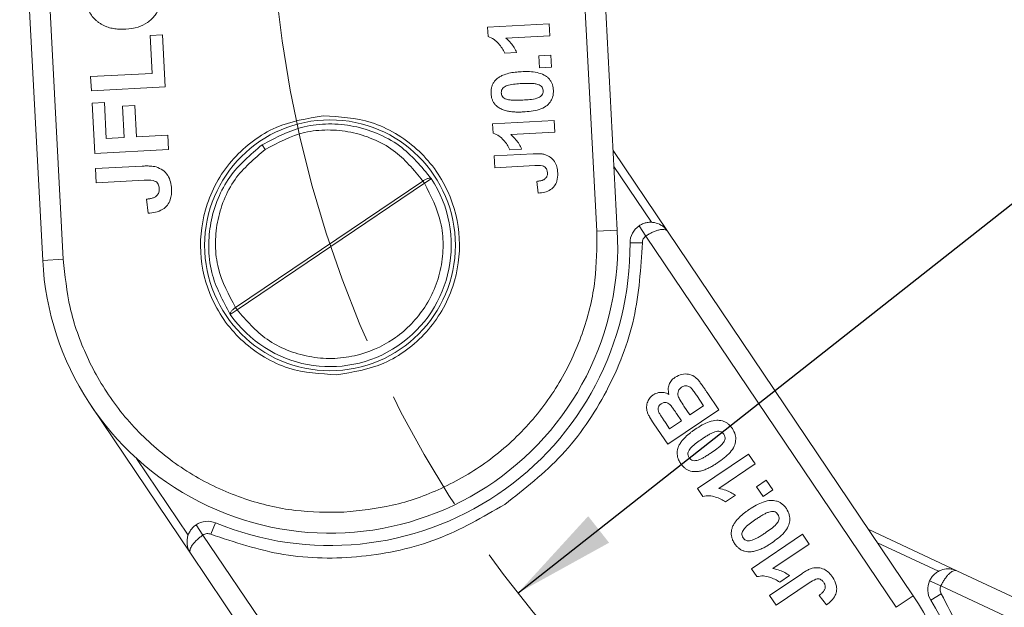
# Model space of a CAD drawing. Header units: millimetres. Extents: x 2698 to 3057, y -367 to -114.
# Tile 7 of 63: x 2795 to 2819, y -254 to -240. Entities that reach past the tile are written whole.
import ezdxf

# ---------------------------------------------------------------- set-up
doc = ezdxf.new("R2010")
doc.units = ezdxf.units.MM
doc.linetypes.add('ACAD_ISO08W100', pattern=[36, 24, -3, 6, -3])
doc.linetypes.add('CENTER', pattern=[0.6, 0.375, -0.075, 0.075, -0.075])
doc.layers.add('中心线', color=1, linetype='CENTER', lineweight=25)
doc.styles.get("Standard").update_dxf_attribs({"font": '仿宋_GB2312.ttf', "width": 0.8})
doc.dimstyles.new('ISO-10', dxfattribs={"dimtxt": 4, "dimasz": 2.5, "dimexe": 2, "dimexo": 0.625, "dimgap": 1.5, "dimtad": 1, "dimtoh": 1, "dimdsep": 46, "dimtxsty": 'Standard', "dimcen": 2.5, "dimadec": 0, "dimazin": 0, "dimtfac": 1, "dimtmove": 0, "dimatfit": 3, "dimfxl": 0, "dimarcsym": 0})

msp = doc.modelspace()

# ---------------------------------------------------------------- linework, layer by layer
at = {"color": 7, "linetype": 'Continuous', "lineweight": 15}
for p, q in [((2808.44, -234.057), (2809.01, -244.93)), ((2809.509, -244.904), (2808.95, -234.23)), ((2796.028, -245.611), (2795.458, -234.737)), ((2794.969, -234.963), (2795.529, -245.637)), ((2806.353, -239.965), (2807.851, -239.886)), ((2806.353, -239.965), (2806.365, -240.196)), ((2807.851, -239.886), (2807.866, -240.175)), ((2798.146, -240.168), (2798.446, -240.152)), ((2798.194, -241.09), (2798.146, -240.168)), ((2798.446, -240.152), (2798.512, -241.42)), ((2807.866, -240.175), (2806.799, -240.23)), ((2807.059, -240.583), (2806.771, -240.598)), ((2807.603, -240.665), (2807.891, -240.65)), ((2807.618, -240.953), (2807.603, -240.665)), ((2807.891, -240.65), (2807.906, -240.938)), ((2807.906, -240.938), (2807.618, -240.953)), ((2796.696, -241.168), (2798.194, -241.09)), ((2796.714, -241.514), (2796.696, -241.168)), ((2798.512, -241.42), (2796.714, -241.514)), ((2796.73, -241.813), (2797.03, -241.798)), ((2796.794, -243.035), (2796.73, -241.813)), ((2797.03, -241.798), (2797.076, -242.673)), ((2797.474, -241.89), (2797.773, -241.874)), ((2797.514, -242.65), (2797.474, -241.89)), ((2797.773, -241.874), (2797.813, -242.635)), ((2806.476, -242.313), (2807.974, -242.234)), ((2806.476, -242.313), (2806.488, -242.544)), ((2807.974, -242.234), (2807.989, -242.522)), ((2797.076, -242.673), (2797.514, -242.65)), ((2797.813, -242.635), (2798.574, -242.595)), ((2798.574, -242.595), (2798.592, -242.941)), ((2807.989, -242.522), (2806.922, -242.578)), ((2800.945, -242.937), (2800.869, -242.825)), ((2798.592, -242.941), (2796.794, -243.035)), ((2806.517, -243.095), (2807.461, -243.046)), ((2806.532, -243.383), (2806.517, -243.095)), ((2807.182, -242.93), (2806.894, -242.945)), ((2810.733, -244.93), (2809.408, -242.965)), ((2796.813, -243.403), (2797.947, -243.344)), ((2807.501, -243.332), (2806.532, -243.383)), ((2809.428, -243.353), (2810.344, -244.711)), ((2796.832, -243.749), (2796.813, -243.403)), ((2797.995, -243.688), (2796.832, -243.749)), ((2804.781, -243.707), (2800.222, -246.782)), ((2804.817, -243.76), (2800.258, -246.835)), ((2804.781, -243.707), (2804.817, -243.76)), ((2804.984, -243.65), (2804.817, -243.76)), ((2807.585, -244.002), (2807.551, -243.715)), ((2798.095, -244.492), (2798.054, -244.147)), ((2810.039, -244.796), (2810.207, -245.044)), ((2809.509, -244.904), (2809.01, -244.93)), ((2810.207, -245.044), (2816.296, -254.071)), ((2816.71, -253.792), (2810.733, -244.93)), ((2809.819, -245.214), (2810.119, -245.212)), ((2796.028, -245.611), (2795.529, -245.637)), ((2800.258, -246.835), (2800.093, -246.949)), ((2800.258, -246.835), (2800.222, -246.782)), ((2811.978, -249.269), (2811.694, -248.848)), ((2811.445, -248.925), (2811.61, -249.17)), ((2796.716, -249.185), (2799.127, -252.759)), ((2811.978, -249.269), (2810.735, -250.108)), ((2810.951, -249.362), (2811.068, -249.535)), ((2811.275, -249.395), (2811.131, -249.182)), ((2811.61, -249.17), (2811.275, -249.395)), ((2810.735, -250.108), (2810.397, -249.607)), ((2810.781, -249.729), (2810.678, -249.577)), ((2811.068, -249.535), (2810.781, -249.729)), ((2799.069, -252.316), (2797.811, -250.45)), ((2811.461, -251.184), (2812.704, -250.345)), ((2812.704, -250.345), (2812.865, -250.584)), ((2812.865, -250.584), (2811.98, -251.181)), ((2812.892, -251.14), (2813.132, -250.979)), ((2813.132, -250.979), (2813.293, -251.218)), ((2811.461, -251.184), (2811.59, -251.376)), ((2813.054, -251.379), (2812.892, -251.14)), ((2813.293, -251.218), (2813.054, -251.379)), ((2812.384, -251.349), (2812.145, -251.511)), ((2799.429, -252.314), (2799.262, -252.065)), ((2799.732, -252.017), (2799.618, -252.295)), ((2817.773, -253.184), (2815.625, -252.182)), ((2805.518, -261.341), (2799.429, -252.314)), ((2812.775, -253.133), (2814.019, -252.294)), ((2814.019, -252.294), (2814.18, -252.533)), ((2814.18, -252.533), (2813.295, -253.13)), ((2815.842, -252.504), (2817.326, -253.196)), ((2799.127, -252.759), (2805.104, -261.62)), ((2812.775, -253.133), (2812.905, -253.325)), ((2827.46, -257.701), (2817.773, -253.184)), ((2813.213, -253.782), (2813.997, -253.254)), ((2813.699, -253.299), (2813.46, -253.46)), ((2817.108, -253.426), (2817.38, -253.553)), ((2814.18, -253.479), (2813.375, -254.022)), ((2817.38, -253.553), (2827.249, -258.154)), ((2813.375, -254.022), (2813.213, -253.782)), ((2814.596, -254.01), (2814.419, -253.781)), ((2816.71, -253.792), (2816.296, -254.071)), ((2817.135, -253.898), (2817.391, -253.741))]:
    msp.add_line(p, q, dxfattribs=at)
msp.add_circle((2802.519, -245.27), 3.05, dxfattribs=at)
for centre, radius, start, end in [((2802.519, -245.27), 2.95, 214.6871, 33.3129), ((2810.319, -245.21), 0.5, 124, 180.4427), ((2802.519, -245.27), 7, 183, 3), ((2802.519, -245.27), 7.3, 247.5573, 0.4427), ((2799.541, -252.48), 0.5, 67.5573, 124), ((2817.562, -253.637), 0.5, 155, 211.4427), ((2810.907, -257.706), 7, 214, 34), ((2810.907, -257.706), 7.3, 278.5573, 31.4427)]:
    msp.add_arc(centre, radius, start, end, dxfattribs=at)
for points, knots in [([(2798.414, -239.111), (2798.411, -239.226), (2798.406, -239.426), (2798.275, -239.686), (2798.088, -239.865), (2797.837, -239.984), (2797.65, -240.003), (2797.548, -240.014)], [0, 0, 0, 0, 0.24017, 0.421217, 0.602249, 0.783608, 1, 1, 1, 1]), ([(2797.087, -239.958), (2797.063, -239.948), (2797.016, -239.929), (2796.949, -239.892), (2796.887, -239.85), (2796.813, -239.791), (2796.73, -239.708), (2796.684, -239.629), (2796.661, -239.588)], [0, 0, 0, 0, 0.133073, 0.266997, 0.39515, 0.524204, 0.757496, 1, 1, 1, 1]), ([(2797.548, -240.014), (2797.515, -240.016), (2797.448, -240.018), (2797.359, -240.014), (2797.282, -240.006), (2797.216, -239.995), (2797.151, -239.98), (2797.108, -239.965), (2797.087, -239.958)], [0, 0, 0, 0, 0.213852, 0.428483, 0.569883, 0.711695, 0.855402, 1, 1, 1, 1]), ([(2806.771, -240.598), (2806.751, -240.557), (2806.71, -240.474), (2806.621, -240.363), (2806.512, -240.255), (2806.415, -240.216), (2806.365, -240.196)], [0, 0, 0, 0, 0.231991, 0.470608, 0.725524, 1, 1, 1, 1]), ([(2806.799, -240.23), (2806.841, -240.27), (2806.916, -240.341), (2807.001, -240.462), (2807.04, -240.542), (2807.059, -240.583)], [0, 0, 0, 0, 0.394361, 0.694301, 1, 1, 1, 1]), ([(2806.437, -241.578), (2806.437, -241.561), (2806.436, -241.528), (2806.441, -241.471), (2806.454, -241.407), (2806.482, -241.34), (2806.521, -241.278), (2806.556, -241.245), (2806.573, -241.227)], [0, 0, 0, 0, 0.128333, 0.257433, 0.440518, 0.629161, 0.811609, 1, 1, 1, 1]), ([(2806.573, -241.227), (2806.596, -241.209), (2806.641, -241.173), (2806.741, -241.125), (2806.869, -241.085), (2806.997, -241.063), (2807.098, -241.053), (2807.146, -241.05), (2807.171, -241.049)], [0, 0, 0, 0, 0.135635, 0.274835, 0.519526, 0.769892, 0.884878, 1, 1, 1, 1]), ([(2807.171, -241.049), (2807.238, -241.047), (2807.367, -241.043), (2807.557, -241.065), (2807.698, -241.109), (2807.768, -241.154), (2807.784, -241.165)], [0, 0, 0, 0, 0.315332, 0.60954, 0.905311, 1, 1, 1, 1]), ([(2807.784, -241.165), (2807.804, -241.181), (2807.845, -241.214), (2807.891, -241.275), (2807.925, -241.342), (2807.942, -241.403), (2807.951, -241.455), (2807.953, -241.484), (2807.954, -241.499)], [0, 0, 0, 0, 0.198198, 0.402912, 0.587132, 0.777233, 0.888271, 1, 1, 1, 1]), ([(2806.687, -241.565), (2806.688, -241.544), (2806.69, -241.506), (2806.715, -241.456), (2806.771, -241.407), (2806.876, -241.366), (2807.024, -241.347), (2807.131, -241.34), (2807.186, -241.337)], [0, 0, 0, 0, 0.104756, 0.185457, 0.266418, 0.46589, 0.731119, 1, 1, 1, 1]), ([(2807.186, -241.337), (2807.219, -241.335), (2807.269, -241.333), (2807.336, -241.332), (2807.396, -241.333), (2807.468, -241.335), (2807.522, -241.345), (2807.549, -241.35)], [0, 0, 0, 0, 0.274633, 0.411949, 0.549338, 0.773806, 1, 1, 1, 1]), ([(2807.549, -241.35), (2807.569, -241.355), (2807.609, -241.366), (2807.661, -241.399), (2807.693, -241.448), (2807.702, -241.487), (2807.704, -241.508), (2807.705, -241.512)], [0, 0, 0, 0, 0.254136, 0.511473, 0.743296, 0.955163, 1, 1, 1, 1]), ([(2806.607, -241.912), (2806.587, -241.896), (2806.546, -241.863), (2806.5, -241.802), (2806.467, -241.735), (2806.449, -241.674), (2806.441, -241.622), (2806.438, -241.593), (2806.437, -241.578)], [0, 0, 0, 0, 0.198788, 0.404189, 0.586557, 0.774505, 0.886891, 1, 1, 1, 1]), ([(2806.843, -241.727), (2806.823, -241.721), (2806.783, -241.71), (2806.73, -241.677), (2806.698, -241.628), (2806.689, -241.589), (2806.687, -241.568), (2806.687, -241.565)], [0, 0, 0, 0, 0.25457, 0.512358, 0.744117, 0.959931, 1, 1, 1, 1]), ([(2807.705, -241.512), (2807.704, -241.534), (2807.702, -241.572), (2807.677, -241.622), (2807.626, -241.665), (2807.528, -241.708), (2807.38, -241.729), (2807.265, -241.736), (2807.207, -241.74)], [0, 0, 0, 0, 0.107873, 0.187625, 0.267851, 0.429991, 0.712205, 1, 1, 1, 1]), ([(2807.954, -241.499), (2807.953, -241.555), (2807.949, -241.659), (2807.878, -241.795), (2807.767, -241.906), (2807.543, -242.002), (2807.35, -242.017), (2807.219, -242.028)], [0, 0, 0, 0, 0.163658, 0.30077, 0.437488, 0.617131, 1, 1, 1, 1]), ([(2807.219, -242.028), (2807.186, -242.029), (2807.119, -242.032), (2807.017, -242.03), (2806.914, -242.021), (2806.81, -242.002), (2806.704, -241.97), (2806.64, -241.931), (2806.607, -241.912)], [0, 0, 0, 0, 0.157873, 0.316094, 0.480864, 0.646911, 0.820617, 1, 1, 1, 1]), ([(2807.207, -241.74), (2807.174, -241.741), (2807.124, -241.744), (2807.057, -241.745), (2806.996, -241.744), (2806.924, -241.741), (2806.87, -241.732), (2806.843, -241.727)], [0, 0, 0, 0, 0.273739, 0.410607, 0.547546, 0.772914, 1, 1, 1, 1]), ([(2802.354, -242.125), (2801.961, -242.188), (2801.354, -242.285), (2800.641, -242.715), (2800.162, -243.148), (2799.779, -243.67), (2799.438, -244.423), (2799.297, -245.439), (2799.544, -246.435), (2799.962, -247.149), (2800.397, -247.628), (2800.918, -248.008), (2801.672, -248.361), (2802.286, -248.394), (2802.684, -248.416)], [0, 0, 0, 0, 0.119721, 0.184834, 0.25, 0.315112, 0.380279, 0.5, 0.619721, 0.684834, 0.75, 0.815112, 0.880279, 1, 1, 1, 1]), ([(2802.684, -248.416), (2803.077, -248.353), (2803.684, -248.256), (2804.397, -247.826), (2804.876, -247.393), (2805.259, -246.871), (2805.6, -246.118), (2805.741, -245.101), (2805.494, -244.105), (2805.076, -243.392), (2804.641, -242.913), (2804.12, -242.533), (2803.366, -242.179), (2802.752, -242.146), (2802.354, -242.125)], [0, 0, 0, 0, 0.119721, 0.184834, 0.25, 0.315112, 0.380279, 0.5, 0.619721, 0.684834, 0.75, 0.815112, 0.880279, 1, 1, 1, 1]), ([(2800.869, -242.825), (2801.202, -242.649), (2801.714, -242.378), (2802.494, -242.301), (2803.091, -242.355), (2803.677, -242.536), (2804.373, -242.906), (2804.746, -243.36), (2804.984, -243.65)], [0, 0, 0, 0, 0.233939, 0.359576, 0.492264, 0.616298, 0.755442, 1, 1, 1, 1]), ([(2800.945, -242.937), (2801.256, -242.773), (2801.737, -242.52), (2802.465, -242.448), (2803.031, -242.502), (2803.573, -242.672), (2804.218, -243.021), (2804.559, -243.437), (2804.781, -243.707)], [0, 0, 0, 0, 0.2331561, 0.3614189, 0.4911602, 0.6222161, 0.7547104, 1, 1, 1, 1]), ([(2806.894, -242.945), (2806.874, -242.905), (2806.833, -242.822), (2806.744, -242.711), (2806.635, -242.603), (2806.538, -242.564), (2806.488, -242.544)], [0, 0, 0, 0, 0.231991, 0.470608, 0.725524, 1, 1, 1, 1]), ([(2806.922, -242.578), (2806.965, -242.618), (2807.039, -242.688), (2807.124, -242.81), (2807.163, -242.89), (2807.182, -242.93)], [0, 0, 0, 0, 0.394361, 0.694301, 1, 1, 1, 1]), ([(2800.093, -246.949), (2799.914, -246.62), (2799.632, -246.103), (2799.55, -245.32), (2799.602, -244.709), (2799.775, -244.135), (2800.139, -243.441), (2800.582, -243.068), (2800.869, -242.825)], [0, 0, 0, 0, 0.244558, 0.383693, 0.507736, 0.640415, 0.766061, 1, 1, 1, 1]), ([(2800.222, -246.782), (2800.055, -246.475), (2799.797, -246.003), (2799.715, -245.274), (2799.761, -244.708), (2799.923, -244.163), (2800.261, -243.515), (2800.677, -243.164), (2800.945, -242.937)], [0, 0, 0, 0, 0.24529, 0.377665, 0.50884, 0.638465, 0.766844, 1, 1, 1, 1]), ([(2807.461, -243.046), (2807.478, -243.045), (2807.511, -243.044), (2807.56, -243.043), (2807.608, -243.044), (2807.654, -243.048), (2807.701, -243.052), (2807.732, -243.06), (2807.748, -243.064)], [0, 0, 0, 0, 0.17356, 0.347204, 0.509111, 0.671402, 0.835171, 1, 1, 1, 1]), ([(2807.748, -243.064), (2807.794, -243.082), (2807.885, -243.118), (2807.986, -243.228), (2808.045, -243.364), (2808.055, -243.462), (2808.06, -243.513)], [0, 0, 0, 0, 0.250131, 0.500424, 0.737579, 1, 1, 1, 1]), ([(2797.947, -243.344), (2797.98, -243.343), (2798.03, -243.341), (2798.097, -243.341), (2798.154, -243.344), (2798.219, -243.349), (2798.267, -243.36), (2798.29, -243.365)], [0, 0, 0, 0, 0.289318, 0.433974, 0.578818, 0.788596, 1, 1, 1, 1]), ([(2798.29, -243.365), (2798.346, -243.387), (2798.457, -243.431), (2798.577, -243.564), (2798.648, -243.727), (2798.659, -243.844), (2798.665, -243.905)], [0, 0, 0, 0, 0.252615, 0.502607, 0.739519, 1, 1, 1, 1]), ([(2807.809, -243.508), (2807.807, -243.482), (2807.802, -243.441), (2807.776, -243.39), (2807.738, -243.355), (2807.644, -243.327), (2807.564, -243.33), (2807.501, -243.332)], [0, 0, 0, 0, 0.18477, 0.299721, 0.415218, 0.548197, 1, 1, 1, 1]), ([(2808.06, -243.513), (2808.059, -243.582), (2808.056, -243.693), (2807.986, -243.833), (2807.884, -243.928), (2807.744, -243.986), (2807.638, -243.997), (2807.585, -244.002)], [0, 0, 0, 0, 0.260797, 0.4258674, 0.5912896, 0.7928048, 1, 1, 1, 1]), ([(2807.735, -243.666), (2807.744, -243.659), (2807.762, -243.645), (2807.784, -243.619), (2807.799, -243.588), (2807.807, -243.559), (2807.81, -243.532), (2807.81, -243.516), (2807.809, -243.508)], [0, 0, 0, 0, 0.186791, 0.379199, 0.55517, 0.738578, 0.868367, 1, 1, 1, 1]), ([(2798.365, -243.898), (2798.361, -243.868), (2798.356, -243.819), (2798.324, -243.757), (2798.279, -243.715), (2798.167, -243.681), (2798.07, -243.685), (2797.995, -243.688)], [0, 0, 0, 0, 0.18477, 0.299721, 0.415218, 0.548197, 1, 1, 1, 1]), ([(2804.817, -243.76), (2804.975, -244.067), (2805.219, -244.541), (2805.287, -245.259), (2805.234, -245.815), (2805.069, -246.351), (2804.724, -246.978), (2804.094, -247.605), (2803.276, -247.954), (2802.565, -248.04), (2802.007, -247.991), (2801.471, -247.833), (2800.831, -247.501), (2800.483, -247.097), (2800.258, -246.835)], [0, 0, 0, 0, 0.119804, 0.184934, 0.25, 0.315129, 0.380196, 0.5, 0.619804, 0.684934, 0.75, 0.815129, 0.880196, 1, 1, 1, 1]), ([(2804.781, -243.707), (2804.803, -243.694), (2804.836, -243.673), (2804.88, -243.654), (2804.917, -243.642), (2804.949, -243.637), (2804.973, -243.639), (2804.98, -243.646), (2804.984, -243.65)], [0, 0, 0, 0, 0.24107, 0.367988, 0.499828, 0.704353, 0.840888, 1, 1, 1, 1]), ([(2807.551, -243.715), (2807.562, -243.714), (2807.585, -243.712), (2807.618, -243.707), (2807.649, -243.7), (2807.679, -243.693), (2807.708, -243.682), (2807.726, -243.672), (2807.735, -243.666)], [0, 0, 0, 0, 0.180506, 0.361241, 0.518043, 0.675328, 0.83608, 1, 1, 1, 1]), ([(2798.054, -244.147), (2798.068, -244.146), (2798.096, -244.143), (2798.135, -244.137), (2798.172, -244.129), (2798.208, -244.12), (2798.243, -244.108), (2798.264, -244.095), (2798.275, -244.089)], [0, 0, 0, 0, 0.180506, 0.361241, 0.518043, 0.675328, 0.83608, 1, 1, 1, 1]), ([(2798.665, -243.905), (2798.663, -243.992), (2798.66, -244.13), (2798.569, -244.298), (2798.443, -244.409), (2798.277, -244.474), (2798.154, -244.486), (2798.095, -244.492)], [0, 0, 0, 0, 0.275623, 0.438658, 0.601859, 0.808255, 1, 1, 1, 1]), ([(2798.275, -244.089), (2798.286, -244.08), (2798.308, -244.063), (2798.334, -244.031), (2798.352, -243.995), (2798.362, -243.96), (2798.365, -243.927), (2798.365, -243.908), (2798.365, -243.898)], [0, 0, 0, 0, 0.1867906, 0.3791992, 0.5551697, 0.7385785, 0.8683668, 1, 1, 1, 1]), ([(2810.039, -244.796), (2810.066, -244.779), (2810.121, -244.747), (2810.215, -244.718), (2810.314, -244.707), (2810.437, -244.718), (2810.555, -244.763), (2810.662, -244.839), (2810.708, -244.898), (2810.733, -244.93)], [0, 0, 0, 0, 0.1155697, 0.2351101, 0.3592344, 0.4884903, 0.7009975, 0.8397529, 1, 1, 1, 1]), ([(2809.01, -244.93), (2809.01, -245.327), (2809.009, -246.145), (2808.711, -247.374), (2808.174, -248.568), (2807.384, -249.65), (2806.39, -250.549), (2805.258, -251.209), (2804.067, -251.633), (2803.254, -251.72), (2802.859, -251.761)], [0, 0, 0, 0, 0.116516, 0.240011, 0.368641, 0.5, 0.631359, 0.759989, 0.883484, 1, 1, 1, 1]), ([(2810.119, -245.212), (2810.12, -245.195), (2810.122, -245.162), (2810.14, -245.116), (2810.168, -245.075), (2810.194, -245.054), (2810.207, -245.044)], [0, 0, 0, 0, 0.2492266, 0.4999529, 0.7492347, 1, 1, 1, 1]), ([(2810.733, -244.93), (2810.722, -244.919), (2810.701, -244.897), (2810.635, -244.882), (2810.552, -244.888), (2810.455, -244.916), (2810.371, -244.95), (2810.287, -244.993), (2810.233, -245.027), (2810.207, -245.044)], [0, 0, 0, 0, 0.1602207, 0.2989673, 0.5115092, 0.6407499, 0.764869, 0.8844146, 1, 1, 1, 1]), ([(2806.769, -251.571), (2807.254, -251.192), (2808.24, -250.421), (2809.305, -248.845), (2810.003, -247.076), (2810.08, -245.827), (2810.119, -245.212)], [0, 0, 0, 0, 0.2461706, 0.5, 0.7538294, 1, 1, 1, 1]), ([(2802.859, -251.761), (2802.462, -251.761), (2801.644, -251.76), (2800.416, -251.463), (2799.221, -250.925), (2798.139, -250.135), (2797.24, -249.141), (2796.58, -248.009), (2796.156, -246.819), (2796.07, -246.005), (2796.028, -245.611)], [0, 0, 0, 0, 0.116516, 0.240011, 0.368641, 0.5, 0.631359, 0.759989, 0.883484, 1, 1, 1, 1]), ([(2800.093, -246.949), (2800.091, -246.944), (2800.088, -246.935), (2800.094, -246.911), (2800.111, -246.883), (2800.136, -246.854), (2800.17, -246.82), (2800.201, -246.797), (2800.222, -246.782)], [0, 0, 0, 0, 0.159136, 0.295678, 0.500172, 0.632027, 0.75895, 1, 1, 1, 1]), ([(2810.919, -248.476), (2810.97, -248.45), (2811.07, -248.398), (2811.236, -248.394), (2811.382, -248.448), (2811.449, -248.518), (2811.482, -248.552)], [0, 0, 0, 0, 0.2735428, 0.5385255, 0.7718929, 1, 1, 1, 1]), ([(2810.764, -248.895), (2810.754, -248.844), (2810.737, -248.754), (2810.775, -248.628), (2810.838, -248.537), (2810.894, -248.495), (2810.919, -248.476)], [0, 0, 0, 0, 0.3189961, 0.5614747, 0.8036484, 1, 1, 1, 1]), ([(2811.482, -248.552), (2811.493, -248.565), (2811.514, -248.591), (2811.553, -248.645), (2811.598, -248.708), (2811.648, -248.78), (2811.679, -248.825), (2811.694, -248.848)], [0, 0, 0, 0, 0.137451, 0.275017, 0.549913, 0.774954, 1, 1, 1, 1]), ([(2810.381, -248.908), (2810.401, -248.896), (2810.441, -248.871), (2810.508, -248.851), (2810.578, -248.843), (2810.644, -248.848), (2810.708, -248.864), (2810.745, -248.884), (2810.764, -248.895)], [0, 0, 0, 0, 0.172399, 0.350207, 0.5159, 0.687534, 0.840974, 1, 1, 1, 1]), ([(2811.131, -249.182), (2811.1, -249.135), (2811.049, -249.056), (2810.991, -248.954), (2810.979, -248.872), (2810.992, -248.809), (2811.024, -248.757), (2811.054, -248.734), (2811.069, -248.722)], [0, 0, 0, 0, 0.320671, 0.537349, 0.660051, 0.783678, 0.893223, 1, 1, 1, 1]), ([(2811.069, -248.722), (2811.093, -248.708), (2811.134, -248.686), (2811.2, -248.684), (2811.256, -248.702), (2811.293, -248.728), (2811.311, -248.746), (2811.315, -248.75)], [0, 0, 0, 0, 0.301028, 0.508382, 0.71537, 0.936658, 1, 1, 1, 1]), ([(2811.315, -248.75), (2811.327, -248.763), (2811.351, -248.791), (2811.383, -248.835), (2811.414, -248.88), (2811.435, -248.91), (2811.445, -248.925)], [0, 0, 0, 0, 0.248437, 0.498224, 0.749082, 1, 1, 1, 1]), ([(2810.397, -249.607), (2810.36, -249.551), (2810.309, -249.473), (2810.253, -249.366), (2810.223, -249.275), (2810.219, -249.162), (2810.255, -249.046), (2810.313, -248.959), (2810.362, -248.923), (2810.381, -248.908)], [0, 0, 0, 0, 0.25234, 0.353042, 0.455868, 0.613158, 0.77046, 0.909852, 1, 1, 1, 1]), ([(2810.53, -249.348), (2810.52, -249.325), (2810.502, -249.285), (2810.503, -249.225), (2810.521, -249.179), (2810.548, -249.145), (2810.569, -249.129), (2810.578, -249.123)], [0, 0, 0, 0, 0.303614, 0.497825, 0.692545, 0.875004, 1, 1, 1, 1]), ([(2810.578, -249.123), (2810.6, -249.111), (2810.636, -249.091), (2810.696, -249.093), (2810.746, -249.11), (2810.786, -249.139), (2810.808, -249.163), (2810.817, -249.173)], [0, 0, 0, 0, 0.268432, 0.453803, 0.638696, 0.851003, 1, 1, 1, 1]), ([(2810.678, -249.577), (2810.669, -249.563), (2810.65, -249.536), (2810.616, -249.484), (2810.583, -249.434), (2810.552, -249.386), (2810.538, -249.361), (2810.53, -249.348)], [0, 0, 0, 0, 0.1836, 0.367206, 0.683485, 0.841708, 1, 1, 1, 1]), ([(2810.817, -249.173), (2810.828, -249.187), (2810.848, -249.213), (2810.88, -249.258), (2810.914, -249.308), (2810.939, -249.344), (2810.951, -249.362)], [0, 0, 0, 0, 0.216455, 0.433233, 0.716605, 1, 1, 1, 1]), ([(2811.405, -249.742), (2811.462, -249.706), (2811.57, -249.637), (2811.745, -249.557), (2811.888, -249.522), (2811.971, -249.525), (2811.991, -249.526)], [0, 0, 0, 0, 0.315332, 0.60954, 0.905311, 1, 1, 1, 1]), ([(2811.991, -249.526), (2812.017, -249.53), (2812.068, -249.536), (2812.14, -249.565), (2812.203, -249.606), (2812.249, -249.649), (2812.284, -249.689), (2812.3, -249.713), (2812.309, -249.724)], [0, 0, 0, 0, 0.198198, 0.402912, 0.587132, 0.777233, 0.888271, 1, 1, 1, 1]), ([(2810.985, -250.203), (2810.995, -250.176), (2811.016, -250.122), (2811.076, -250.029), (2811.166, -249.929), (2811.264, -249.845), (2811.345, -249.784), (2811.385, -249.756), (2811.405, -249.742)], [0, 0, 0, 0, 0.135635, 0.274835, 0.519526, 0.769892, 0.884878, 1, 1, 1, 1]), ([(2811.567, -249.981), (2811.594, -249.963), (2811.636, -249.936), (2811.693, -249.9), (2811.745, -249.87), (2811.808, -249.835), (2811.859, -249.816), (2811.884, -249.806)], [0, 0, 0, 0, 0.274633, 0.411949, 0.549338, 0.773806, 1, 1, 1, 1]), ([(2811.884, -249.806), (2811.904, -249.8), (2811.944, -249.789), (2812.006, -249.79), (2812.059, -249.816), (2812.087, -249.845), (2812.099, -249.861), (2812.101, -249.864)], [0, 0, 0, 0, 0.254136, 0.511473, 0.743296, 0.955163, 1, 1, 1, 1]), ([(2812.309, -249.724), (2812.336, -249.774), (2812.387, -249.865), (2812.396, -250.018), (2812.358, -250.17), (2812.254, -250.313), (2812.112, -250.443), (2812.005, -250.519), (2811.951, -250.557)], [0, 0, 0, 0, 0.163542, 0.300556, 0.437178, 0.616694, 0.806563, 1, 1, 1, 1]), ([(2811.256, -250.434), (2811.246, -250.415), (2811.228, -250.382), (2811.224, -250.326), (2811.247, -250.256), (2811.316, -250.167), (2811.433, -250.074), (2811.522, -250.012), (2811.567, -249.981)], [0, 0, 0, 0, 0.104756, 0.185457, 0.266418, 0.46589, 0.731119, 1, 1, 1, 1]), ([(2812.101, -249.864), (2812.112, -249.884), (2812.13, -249.917), (2812.134, -249.973), (2812.113, -250.036), (2812.051, -250.124), (2811.935, -250.217), (2811.84, -250.283), (2811.792, -250.316)], [0, 0, 0, 0, 0.107873, 0.187625, 0.267851, 0.429991, 0.712205, 1, 1, 1, 1]), ([(2811.049, -250.574), (2811.04, -250.56), (2811.022, -250.532), (2810.997, -250.48), (2810.975, -250.419), (2810.965, -250.347), (2810.967, -250.274), (2810.979, -250.227), (2810.985, -250.203)], [0, 0, 0, 0, 0.1283328, 0.2574326, 0.440518, 0.6291612, 0.8116088, 1, 1, 1, 1]), ([(2811.792, -250.316), (2811.765, -250.335), (2811.723, -250.362), (2811.666, -250.398), (2811.614, -250.428), (2811.551, -250.463), (2811.499, -250.483), (2811.473, -250.493)], [0, 0, 0, 0, 0.273739, 0.410607, 0.547546, 0.772914, 1, 1, 1, 1]), ([(2811.367, -250.772), (2811.341, -250.769), (2811.289, -250.762), (2811.218, -250.733), (2811.155, -250.693), (2811.109, -250.65), (2811.075, -250.61), (2811.058, -250.586), (2811.049, -250.574)], [0, 0, 0, 0, 0.198788, 0.404189, 0.586557, 0.774505, 0.886891, 1, 1, 1, 1]), ([(2811.473, -250.493), (2811.454, -250.498), (2811.413, -250.509), (2811.351, -250.508), (2811.299, -250.482), (2811.271, -250.453), (2811.258, -250.437), (2811.256, -250.434)], [0, 0, 0, 0, 0.2545705, 0.512358, 0.744117, 0.9599312, 1, 1, 1, 1]), ([(2811.951, -250.557), (2811.923, -250.575), (2811.867, -250.612), (2811.779, -250.662), (2811.686, -250.708), (2811.587, -250.746), (2811.48, -250.773), (2811.405, -250.773), (2811.367, -250.772)], [0, 0, 0, 0, 0.157873, 0.316094, 0.480864, 0.646911, 0.820617, 1, 1, 1, 1]), ([(2811.98, -251.181), (2812.037, -251.194), (2812.137, -251.216), (2812.272, -251.276), (2812.347, -251.325), (2812.384, -251.349)], [0, 0, 0, 0, 0.394361, 0.694301, 1, 1, 1, 1]), ([(2812.145, -251.511), (2812.107, -251.486), (2812.029, -251.436), (2811.895, -251.387), (2811.747, -251.35), (2811.644, -251.367), (2811.59, -251.376)], [0, 0, 0, 0, 0.231991, 0.470608, 0.725524, 1, 1, 1, 1]), ([(2812.72, -251.691), (2812.776, -251.655), (2812.885, -251.586), (2813.06, -251.506), (2813.203, -251.471), (2813.286, -251.474), (2813.306, -251.475)], [0, 0, 0, 0, 0.315332, 0.60954, 0.905311, 1, 1, 1, 1]), ([(2813.306, -251.475), (2813.331, -251.479), (2813.383, -251.485), (2813.454, -251.514), (2813.518, -251.555), (2813.564, -251.598), (2813.598, -251.638), (2813.615, -251.662), (2813.623, -251.673)], [0, 0, 0, 0, 0.198198, 0.402912, 0.587132, 0.777233, 0.888271, 1, 1, 1, 1]), ([(2799.618, -252.295), (2800.202, -252.49), (2801.389, -252.885), (2803.291, -252.901), (2805.151, -252.505), (2806.235, -251.879), (2806.769, -251.571)], [0, 0, 0, 0, 0.246171, 0.5, 0.753829, 1, 1, 1, 1]), ([(2812.3, -252.152), (2812.31, -252.125), (2812.33, -252.071), (2812.391, -251.978), (2812.48, -251.878), (2812.578, -251.794), (2812.66, -251.733), (2812.7, -251.705), (2812.72, -251.691)], [0, 0, 0, 0, 0.135635, 0.2748349, 0.5195262, 0.7698916, 0.8848781, 1, 1, 1, 1]), ([(2812.881, -251.93), (2812.909, -251.912), (2812.951, -251.885), (2813.007, -251.849), (2813.06, -251.819), (2813.122, -251.784), (2813.173, -251.765), (2813.199, -251.755)], [0, 0, 0, 0, 0.274633, 0.411949, 0.549338, 0.773806, 1, 1, 1, 1]), ([(2813.199, -251.755), (2813.219, -251.749), (2813.259, -251.738), (2813.321, -251.739), (2813.373, -251.765), (2813.402, -251.794), (2813.414, -251.81), (2813.416, -251.813)], [0, 0, 0, 0, 0.2541356, 0.511473, 0.7432956, 0.9551627, 1, 1, 1, 1]), ([(2813.623, -251.673), (2813.651, -251.723), (2813.702, -251.814), (2813.71, -251.967), (2813.672, -252.119), (2813.529, -252.317), (2813.373, -252.429), (2813.266, -252.506)], [0, 0, 0, 0, 0.163658, 0.30077, 0.437488, 0.617131, 1, 1, 1, 1]), ([(2812.571, -252.383), (2812.561, -252.364), (2812.543, -252.331), (2812.539, -252.275), (2812.562, -252.205), (2812.631, -252.116), (2812.747, -252.023), (2812.836, -251.961), (2812.881, -251.93)], [0, 0, 0, 0, 0.104756, 0.185457, 0.266418, 0.46589, 0.731119, 1, 1, 1, 1]), ([(2813.416, -251.813), (2813.427, -251.833), (2813.445, -251.866), (2813.449, -251.922), (2813.428, -251.985), (2813.365, -252.073), (2813.249, -252.166), (2813.155, -252.232), (2813.107, -252.265)], [0, 0, 0, 0, 0.107873, 0.187625, 0.267851, 0.429991, 0.712205, 1, 1, 1, 1]), ([(2799.127, -252.759), (2799.106, -252.724), (2799.069, -252.658), (2799.038, -252.531), (2799.041, -252.405), (2799.076, -252.287), (2799.124, -252.199), (2799.186, -252.123), (2799.237, -252.084), (2799.262, -252.065)], [0, 0, 0, 0, 0.1602207, 0.2989673, 0.5115092, 0.6407499, 0.764869, 0.8844146, 1, 1, 1, 1]), ([(2812.364, -252.523), (2812.355, -252.509), (2812.337, -252.481), (2812.312, -252.429), (2812.29, -252.368), (2812.279, -252.296), (2812.282, -252.223), (2812.294, -252.176), (2812.3, -252.152)], [0, 0, 0, 0, 0.128333, 0.257433, 0.440518, 0.629161, 0.811609, 1, 1, 1, 1]), ([(2799.429, -252.314), (2799.404, -252.332), (2799.352, -252.369), (2799.281, -252.431), (2799.217, -252.496), (2799.155, -252.575), (2799.119, -252.65), (2799.108, -252.716), (2799.12, -252.744), (2799.127, -252.759)], [0, 0, 0, 0, 0.11557, 0.23511, 0.359234, 0.48849, 0.700997, 0.839753, 1, 1, 1, 1]), ([(2799.429, -252.314), (2799.444, -252.306), (2799.472, -252.289), (2799.521, -252.279), (2799.571, -252.279), (2799.602, -252.289), (2799.618, -252.295)], [0, 0, 0, 0, 0.249227, 0.499953, 0.749235, 1, 1, 1, 1]), ([(2812.788, -252.442), (2812.768, -252.447), (2812.728, -252.458), (2812.666, -252.457), (2812.613, -252.431), (2812.585, -252.403), (2812.573, -252.386), (2812.571, -252.383)], [0, 0, 0, 0, 0.2545705, 0.512358, 0.744117, 0.9599312, 1, 1, 1, 1]), ([(2813.107, -252.265), (2813.079, -252.284), (2813.038, -252.311), (2812.981, -252.347), (2812.928, -252.377), (2812.866, -252.412), (2812.814, -252.432), (2812.788, -252.442)], [0, 0, 0, 0, 0.273739, 0.410607, 0.547546, 0.772914, 1, 1, 1, 1]), ([(2812.681, -252.721), (2812.656, -252.718), (2812.604, -252.711), (2812.533, -252.682), (2812.47, -252.642), (2812.424, -252.599), (2812.389, -252.559), (2812.372, -252.535), (2812.364, -252.523)], [0, 0, 0, 0, 0.198788, 0.404189, 0.586557, 0.774505, 0.886891, 1, 1, 1, 1]), ([(2813.266, -252.506), (2813.238, -252.524), (2813.182, -252.561), (2813.094, -252.611), (2813.001, -252.657), (2812.901, -252.695), (2812.794, -252.722), (2812.719, -252.722), (2812.681, -252.721)], [0, 0, 0, 0, 0.157873, 0.316094, 0.480864, 0.646911, 0.820617, 1, 1, 1, 1]), ([(2813.295, -253.13), (2813.351, -253.143), (2813.451, -253.165), (2813.587, -253.225), (2813.661, -253.274), (2813.699, -253.299)], [0, 0, 0, 0, 0.394361, 0.694301, 1, 1, 1, 1]), ([(2813.997, -253.254), (2814.011, -253.245), (2814.039, -253.226), (2814.081, -253.2), (2814.122, -253.176), (2814.164, -253.156), (2814.207, -253.136), (2814.237, -253.126), (2814.252, -253.121)], [0, 0, 0, 0, 0.17356, 0.347204, 0.509111, 0.671402, 0.835171, 1, 1, 1, 1]), ([(2814.252, -253.121), (2814.301, -253.113), (2814.398, -253.097), (2814.541, -253.139), (2814.662, -253.226), (2814.721, -253.305), (2814.751, -253.346)], [0, 0, 0, 0, 0.250131, 0.500424, 0.737579, 1, 1, 1, 1]), ([(2817.108, -253.426), (2817.123, -253.398), (2817.153, -253.342), (2817.219, -253.269), (2817.298, -253.208), (2817.41, -253.154), (2817.533, -253.132), (2817.664, -253.142), (2817.735, -253.169), (2817.773, -253.184)], [0, 0, 0, 0, 0.1155697, 0.2351101, 0.3592344, 0.4884903, 0.7009975, 0.8397529, 1, 1, 1, 1]), ([(2817.773, -253.184), (2817.757, -253.18), (2817.728, -253.172), (2817.664, -253.193), (2817.595, -253.241), (2817.527, -253.315), (2817.473, -253.387), (2817.423, -253.467), (2817.394, -253.524), (2817.38, -253.553)], [0, 0, 0, 0, 0.1602207, 0.2989673, 0.5115092, 0.6407499, 0.764869, 0.8844146, 1, 1, 1, 1]), ([(2813.46, -253.46), (2813.421, -253.435), (2813.344, -253.385), (2813.21, -253.336), (2813.062, -253.299), (2812.958, -253.316), (2812.905, -253.325)], [0, 0, 0, 0, 0.231991, 0.470608, 0.725524, 1, 1, 1, 1]), ([(2814.534, -253.47), (2814.518, -253.45), (2814.494, -253.417), (2814.444, -253.386), (2814.394, -253.376), (2814.299, -253.4), (2814.232, -253.445), (2814.18, -253.479)], [0, 0, 0, 0, 0.18477, 0.299721, 0.415218, 0.548197, 1, 1, 1, 1]), ([(2814.751, -253.346), (2814.785, -253.405), (2814.841, -253.502), (2814.852, -253.658), (2814.814, -253.792), (2814.724, -253.914), (2814.639, -253.978), (2814.596, -254.01)], [0, 0, 0, 0, 0.260797, 0.425867, 0.59129, 0.792805, 1, 1, 1, 1]), ([(2814.419, -253.781), (2814.428, -253.774), (2814.447, -253.76), (2814.472, -253.739), (2814.496, -253.718), (2814.517, -253.696), (2814.537, -253.672), (2814.547, -253.654), (2814.552, -253.645)], [0, 0, 0, 0, 0.180506, 0.361241, 0.518043, 0.675328, 0.83608, 1, 1, 1, 1]), ([(2814.552, -253.645), (2814.556, -253.634), (2814.564, -253.612), (2814.569, -253.578), (2814.566, -253.544), (2814.558, -253.515), (2814.547, -253.491), (2814.538, -253.477), (2814.534, -253.47)], [0, 0, 0, 0, 0.1867906, 0.3791992, 0.5551697, 0.7385785, 0.8683668, 1, 1, 1, 1]), ([(2817.391, -253.741), (2817.383, -253.727), (2817.368, -253.698), (2817.36, -253.648), (2817.362, -253.599), (2817.374, -253.568), (2817.38, -253.553)], [0, 0, 0, 0, 0.249227, 0.499953, 0.749235, 1, 1, 1, 1]), ([(2817.795, -260.918), (2818.016, -260.343), (2818.464, -259.174), (2818.565, -257.275), (2818.251, -255.399), (2817.675, -254.288), (2817.391, -253.741)], [0, 0, 0, 0, 0.246171, 0.5, 0.753829, 1, 1, 1, 1])]:
    msp.add_open_spline(points, degree=3, knots=knots, dxfattribs=at)
at = {"layer": '中心线', "linetype": 'ACAD_ISO08W100', "lineweight": 13, "ltscale": 0.5}
msp.add_arc((2829.135, -236.367), 28.058, 105.5674, 260.5624, dxfattribs=at)

# ---------------------------------------------------------------- leaders
at = {"color": 5, "lineweight": 9}
msp.add_leader([(2807.091, -253.725), (2829.135, -236.367), (2846.576, -236.367)], dimstyle='ISO-10', override={"dimgap": 1.5, "dimtad": 0}, dxfattribs=at)

doc.saveas('drawing.dxf')
